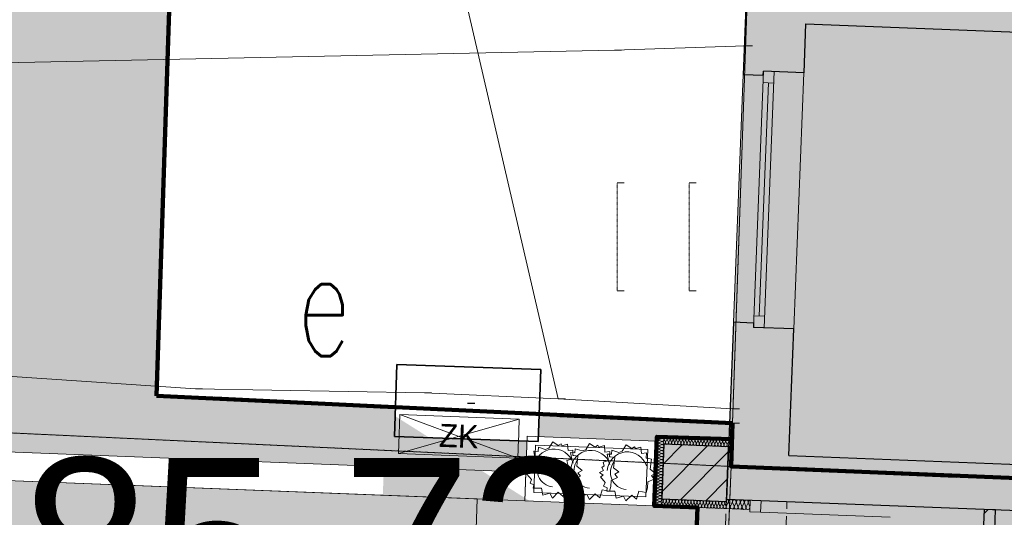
# Model space of a CAD drawing. Extents: x -280518 to 406552, y -27905 to 3675735.
# Tile 32 of 68: x -138248 to -131409, y 124892 to 128346. Entities that reach past the tile are written whole.
import ezdxf

# ---------------------------------------------------------------- set-up
doc = ezdxf.new("R2010")
doc.units = 0
doc.header["$MEASUREMENT"] = 0
for name, pattern in [('Krawędzie ukryte', [150, 100, -50]), ('L_0_03', [1, 0.5, -0.5]), ('Long Dashed', [2400, 1200, -1200]), ('Wipeout_Contour', [1000, 0, -1000])]:
    doc.linetypes.add(name, pattern=pattern)
for name, color, linetype, lineweight in [('0_Nr_Pióra__7', 7, 'Continuous', 13), ('312_budynek_ewidencyjny_Nr_Pióra__7', 7, 'Continuous', 13), ('ARCH MAPA RUSINOWO_Nr_Pióra__60', 230, 'Continuous', 211), ('Arch opisy_Nr_Pióra__80', 3, 'Continuous', 211), ('Arch schody_Nr_Pióra__21', 7, 'Continuous', 9), ('Arch wyburzenia_Nr_Pióra__46', 5, 'Continuous', 13), ('arch wypelnienia_Nr_Pióra__118', 7, 'Continuous', 211), ('arch wypelnienia_Nr_Pióra__20', 1, 'Continuous', 100), ('arch wypelnienia_Nr_Pióra__55', 214, 'Continuous', 25), ('Arch ściany nośne_Nr_Pióra__21', 7, 'Continuous', 9), ('Arch ściany nośne_Nr_Pióra__27', 7, 'Continuous', 30), ('Drzwi ArchiCAD_Nr_Pióra__27', 7, 'Continuous', 30), ('Drzwi ArchiCAD_Nr_Pióra__5', 7, 'Continuous', 13), ('GES_UrzadzeniaSiecElektroenergetyczna_P_Nr_Pióra__1', 7, 'Continuous', 25), ('ib_Nr_Pióra__7', 7, 'Continuous', 13), ('INWENT OPISY_Nr_Pióra__21', 7, 'Continuous', 9), ('INWENT RZĘDNE_Nr_Pióra__21', 7, 'Continuous', 9), ('INWENT WYPOSAŻENIE_Nr_Pióra__21', 7, 'Continuous', 9), ('INWENT. OKNA_Nr_Pióra__5', 7, 'Continuous', 13), ('INWENT.ŚCIANY_Nr_Pióra__1', 7, 'Continuous', 25), ('Istniejące stropy_Nr_Pióra__5', 7, 'Continuous', 13), ('przewod_elektroenergetyczny_podziemny_Nr_Pióra__7', 7, 'Continuous', 13), ('przewod_wodociagowy_Nr_Pióra__7', 7, 'Continuous', 13), ('szafa_elektroenergetyczna_lub_kontener_Atr17_Nr_Pióra__7', 7, 'Continuous', 13), ('trawnik_Nr_Pióra__7', 7, 'Continuous', 13)]:
    doc.layers.add(name, color=color, linetype=linetype, lineweight=lineweight)
for name, color, linetype, lineweight, true_color in [('218_kontur_uzytku_gruntowego_Nr_Pióra__3', 7, 'Continuous', 13, 0xff6600), ('219_dzialka_ewidencyjna_Nr_Pióra__96', 7, 'Continuous', 13, 0x00d59f), ('Arch ocieplenie_Nr_Pióra__22', 7, 'Continuous', 9, 0x7f7f7f), ('Arch ocieplenie_Nr_Pióra__24', 7, 'Continuous', 9, 0x029e21), ('Arch okna_Nr_Pióra__4', 7, 'Continuous', 9, 0x029e21), ('arch wypelnienia_Nr_Pióra__102', 7, 'Continuous', 9, 0xcccccc), ('arch wypelnienia_Nr_Pióra__4', 7, 'Continuous', 9, 0x029e21), ('arch wypelnienia_Nr_Pióra__76', 7, 'Continuous', 20, 0x00d59f), ('Arch wyposarzenie_Nr_Pióra__4', 7, 'Continuous', 9, 0x029e21)]:
    doc.layers.add(name, color=color, linetype=linetype, lineweight=lineweight, true_color=true_color)
for name, color, linetype in [('Arch ocieplenie', 7, 'Continuous'), ('Arch ściany nośne', 7, 'Continuous'), ('Drzwi ArchiCAD', 7, 'Continuous'), ('GES_UrzadzeniaSiecElektroenergetyczna_P', 7, 'Continuous'), ('INWENT RZĘDNE', 7, 'Continuous')]:
    doc.layers.add(name, color=color, linetype=linetype)
doc.styles.add('GENERATED_STYLE_3', font='txt')
doc.styles.add('GENERATED_STYLE_4', font='txt')
doc.styles.add('GENERATED_STYLE_9', font='Simplex.shx', dxfattribs={"bigfont": 'BIGFONT.SHX'})
pattern_1 = [(45, (0, 0), (-91.92388, 91.92388), [])]

# ---------------------------------------------------------------- blocks, each defined once
blk = doc.blocks.new('Izolacja cieplna 14_25', base_point=(-133772.1, 125449.1))
at = {"layer": 'Arch ocieplenie_Nr_Pióra__24', "linetype": 'Continuous'}
for p, q in [((-133808, 125428.7), (-133788.2, 125419.2)), ((-133787.4, 125438.3), (-133807.9, 125430.5)), ((-133807.2, 125449.6), (-133787.3, 125440.1)), ((-133790.7, 125354.9), (-133811.2, 125347)), ((-133810.5, 125366.1), (-133790.6, 125356.7)), ((-133789.9, 125375.8), (-133810.4, 125367.9)), ((-133789, 125396.6), (-133809.6, 125388.7)), ((-133809.6, 125387), (-133789.8, 125377.5)), ((-133788.2, 125417.5), (-133808.8, 125409.6)), ((-133808.8, 125407.8), (-133789, 125398.4)), ((-133793.1, 125292.4), (-133813.6, 125284.5)), ((-133812.9, 125303.6), (-133793.1, 125294.1)), ((-133792.3, 125313.2), (-133812.8, 125305.3)), ((-133812.1, 125324.4), (-133792.2, 125315)), ((-133791.5, 125334.1), (-133812, 125326.2)), ((-133811.3, 125345.3), (-133791.4, 125335.8)), ((-133816.2, 125220.2), (-133796.3, 125210.7)), ((-133795.6, 125229.8), (-133816.1, 125221.9)), ((-133794.8, 125250.7), (-133815.3, 125242.8)), ((-133815.3, 125241), (-133795.5, 125231.6)), ((-133793.9, 125271.5), (-133814.5, 125263.6)), ((-133814.5, 125261.9), (-133794.7, 125252.4)), ((-133813.7, 125282.7), (-133793.9, 125273.3)), ((-133818.6, 125157.6), (-133798.8, 125148.1)), ((-133798, 125167.2), (-133818.5, 125159.4)), ((-133817.8, 125178.5), (-133797.9, 125169)), ((-133797.2, 125188.1), (-133817.7, 125180.2)), ((-133817, 125199.3), (-133797.1, 125189.8)), ((-133796.4, 125208.9), (-133816.9, 125201.1)), ((-133801.3, 125083.8), (-133821.8, 125075.9)), ((-133800.5, 125104.7), (-133821, 125096.8)), ((-133821, 125095), (-133801.2, 125085.6)), ((-133799.6, 125125.5), (-133820.2, 125117.6)), ((-133820.2, 125115.9), (-133800.4, 125106.4)), ((-133798.8, 125146.4), (-133819.4, 125138.5)), ((-133819.4, 125136.7), (-133799.6, 125127.3)), ((-133824.3, 125011.6), (-133804.5, 125002.2)), ((-133803.7, 125021.3), (-133824.2, 125013.4)), ((-133823.5, 125032.5), (-133803.6, 125023)), ((-133802.9, 125042.1), (-133823.4, 125034.2)), ((-133822.7, 125053.3), (-133802.8, 125043.9)), ((-133802.1, 125063), (-133822.6, 125055.1)), ((-133821.9, 125074.2), (-133802, 125064.7)), ((-133805.3, 124979.6), (-133825.9, 124971.7)), ((-133804.5, 125000.4), (-133825.1, 124992.5)), ((-133825.1, 124990.8), (-133805.3, 124981.3))]:
    blk.add_line(p, q, dxfattribs=at)
for centre, start_param, end_param in [((-133812.6, 125419.3), 1.158003, 5.125183), ((-133811.8, 125440.2), 1.158003, 5.125183), ((-133783.5, 125428.6), 4.299595, 8.266774), ((-133782.7, 125449.5), 4.299596, 6.283185), ((-133815.1, 125356.8), 1.158003, 5.125183), ((-133814.3, 125377.6), 1.158003, 5.125183), ((-133813.5, 125398.5), 1.158003, 5.125183), ((-133786.8, 125345.2), 4.299595, 8.266774), ((-133786, 125366.1), 4.299595, 8.266774), ((-133785.2, 125386.9), 4.299595, 8.266774), ((-133784.3, 125407.8), 4.299595, 8.266774), ((-133818.3, 125273.3), 1.158003, 5.125183), ((-133817.5, 125294.2), 1.158003, 5.125183), ((-133816.7, 125315), 1.158003, 5.125183), ((-133815.9, 125335.9), 1.158003, 5.125183), ((-133789.2, 125282.6), 4.299595, 8.266774), ((-133788.4, 125303.5), 4.299595, 8.266774), ((-133787.6, 125324.4), 4.299595, 8.266774), ((-133820.8, 125210.8), 1.158003, 5.125183), ((-133820, 125231.6), 1.158003, 5.125183), ((-133819.2, 125252.5), 1.158003, 5.125183), ((-133791.7, 125220.1), 4.299595, 8.266774), ((-133790.9, 125240.9), 4.299595, 8.266774), ((-133790, 125261.8), 4.299595, 8.266774), ((-133823.2, 125148.2), 1.158003, 5.125183), ((-133822.4, 125169.1), 1.158003, 5.125183), ((-133821.6, 125189.9), 1.158003, 5.125183), ((-133794.9, 125136.7), 4.299595, 8.266774), ((-133794.1, 125157.5), 4.299595, 8.266774), ((-133793.3, 125178.4), 4.299595, 8.266774), ((-133792.5, 125199.2), 4.299595, 8.266774), ((-133825.7, 125085.7), 1.158003, 5.125183), ((-133824.9, 125106.5), 1.158003, 5.125183), ((-133824.1, 125127.4), 1.158003, 5.125183), ((-133797.4, 125074.1), 4.299595, 8.266774), ((-133796.6, 125095), 4.299595, 8.266774), ((-133795.8, 125115.8), 4.299595, 8.266774), ((-133828.9, 125002.2), 1.158003, 5.125183), ((-133828.1, 125023.1), 1.158003, 5.125183), ((-133827.3, 125043.9), 1.158003, 5.125183), ((-133826.5, 125064.8), 1.158003, 5.125183), ((-133799.8, 125011.5), 4.299595, 8.266774), ((-133799, 125032.4), 4.299595, 8.266774), ((-133798.2, 125053.3), 4.299595, 8.266774), ((-133829.8, 124981.4), 1.158003, 5.125183), ((-133800.6, 124990.7), 4.299595, 8.266774), ((-133801.5, 124969.8), 0, 1.983589)]:
    blk.add_ellipse(centre, major_axis=(10.6, -0.4), ratio=0.981276, start_param=start_param, end_param=end_param, dxfattribs=at)
blk = doc.blocks.new('Izolacja cieplna 14_26', base_point=(-133324.4, 125381.5))
at = {"layer": 'Arch ocieplenie_Nr_Pióra__24', "linetype": 'Continuous'}
for p, q in [((-133763.6, 125413.6), (-133771.8, 125434.1)), ((-133752.2, 125433.4), (-133761.8, 125413.5)), ((-133742.2, 125412.8), (-133750.4, 125433.3)), ((-133730.7, 125432.5), (-133740.4, 125412.7)), ((-133720.8, 125411.9), (-133728.9, 125432.5)), ((-133709.3, 125431.7), (-133719, 125411.9)), ((-133699.4, 125411.1), (-133707.5, 125431.6)), ((-133687.9, 125430.9), (-133697.6, 125411)), ((-133678, 125410.3), (-133686.1, 125430.8)), ((-133666.5, 125430), (-133676.2, 125410.2)), ((-133656.6, 125409.4), (-133664.7, 125429.9)), ((-133645.1, 125429.2), (-133654.8, 125409.3)), ((-133635.2, 125408.6), (-133643.3, 125429.1)), ((-133623.7, 125428.3), (-133633.4, 125408.5)), ((-133613.8, 125407.7), (-133621.9, 125428.3)), ((-133602.3, 125427.5), (-133612, 125407.7)), ((-133592.4, 125406.9), (-133600.5, 125427.4)), ((-133580.9, 125426.7), (-133590.6, 125406.8)), ((-133570.9, 125406.1), (-133579.1, 125426.6)), ((-133559.4, 125425.8), (-133569.1, 125406)), ((-133549.5, 125405.2), (-133557.6, 125425.8)), ((-133538, 125425), (-133547.7, 125405.2)), ((-133528.1, 125404.4), (-133536.2, 125424.9)), ((-133516.6, 125424.2), (-133526.3, 125404.3)), ((-133506.7, 125403.6), (-133514.8, 125424.1)), ((-133495.2, 125423.3), (-133504.9, 125403.5)), ((-133485.3, 125402.7), (-133493.4, 125423.3)), ((-133473.8, 125422.5), (-133483.5, 125402.6)), ((-133463.9, 125401.9), (-133472, 125422.4)), ((-133452.4, 125421.6), (-133462.1, 125401.8)), ((-133442.5, 125401), (-133450.6, 125421.6)), ((-133431, 125420.8), (-133440.7, 125401)), ((-133421.1, 125400.2), (-133429.2, 125420.7)), ((-133409.6, 125420), (-133419.3, 125400.1)), ((-133399.6, 125399.4), (-133407.8, 125419.9)), ((-133388.1, 125419.1), (-133397.8, 125399.3)), ((-133378.2, 125398.5), (-133386.3, 125419.1)), ((-133366.7, 125418.3), (-133376.4, 125398.5)), ((-133356.8, 125397.7), (-133364.9, 125418.2)), ((-133345.3, 125417.5), (-133355, 125397.6)), ((-133335.4, 125396.9), (-133343.5, 125417.4)), ((-133323.9, 125416.6), (-133333.6, 125396.8))]:
    blk.add_line(p, q, dxfattribs=at)
for centre, start_param, end_param in [((-133761.8, 125438), 2.728799, 6.695979), ((-133740.4, 125437.2), 2.728799, 6.695979), ((-133719, 125436.3), 2.728799, 6.695979), ((-133697.6, 125435.5), 2.728799, 6.695979), ((-133676.1, 125434.7), 2.728799, 6.695979), ((-133654.7, 125433.8), 2.728799, 6.695979), ((-133633.3, 125433), 2.728799, 6.695979), ((-133611.9, 125432.2), 2.728799, 6.695979), ((-133590.5, 125431.3), 2.728799, 6.695979), ((-133569.1, 125430.5), 2.728799, 6.695979), ((-133547.7, 125429.6), 2.728799, 6.695979), ((-133526.3, 125428.8), 2.728799, 6.695979), ((-133504.8, 125428), 2.728799, 6.695979), ((-133483.4, 125427.1), 2.728799, 6.695979), ((-133462, 125426.3), 2.728799, 6.695979), ((-133440.6, 125425.5), 2.728799, 6.695979), ((-133419.2, 125424.6), 2.728799, 6.695979), ((-133397.8, 125423.8), 2.728799, 6.695979), ((-133376.4, 125422.9), 2.728799, 6.695979), ((-133355, 125422.1), 2.728799, 6.695979), ((-133333.5, 125421.3), 2.728799, 6.695979), ((-133773.6, 125409.7), 1.570796, 3.554385), ((-133752.2, 125408.9), 5.870392, 9.837571), ((-133730.8, 125408), 5.870392, 9.837571), ((-133709.4, 125407.2), 5.870392, 9.837571), ((-133688, 125406.4), 5.870392, 9.837571), ((-133666.6, 125405.5), 5.870392, 9.837571), ((-133645.1, 125404.7), 5.870392, 9.837571), ((-133623.7, 125403.9), 5.870392, 9.837571), ((-133602.3, 125403), 5.870392, 9.837571), ((-133580.9, 125402.2), 5.870392, 9.837571), ((-133559.5, 125401.4), 5.870392, 9.837571), ((-133538.1, 125400.5), 5.870392, 9.837571), ((-133516.7, 125399.7), 5.870392, 9.837571), ((-133495.3, 125398.8), 5.870392, 9.837571), ((-133473.9, 125398), 5.870392, 9.837571), ((-133452.4, 125397.2), 5.870392, 9.837571), ((-133431, 125396.3), 5.870392, 9.837571), ((-133409.6, 125395.5), 5.870392, 9.837571), ((-133388.2, 125394.7), 5.870392, 9.837571), ((-133366.8, 125393.8), 5.870392, 9.837571), ((-133345.4, 125393), 5.870392, 9.837571), ((-133324, 125392.1), 5.870392, 7.853982)]:
    blk.add_ellipse(centre, major_axis=(-10.7, 0.4), ratio=0.992498, start_param=start_param, end_param=end_param, dxfattribs=at)
blk = doc.blocks.new('Izolacja cieplna 14_27', base_point=(-133339.2, 125001.8))
at = {"layer": 'Arch ocieplenie_Nr_Pióra__24', "linetype": 'Continuous'}
for p, q in [((-133779.7, 125004.1), (-133789.4, 124984.3)), ((-133769.7, 124983.5), (-133777.9, 125004)), ((-133758.2, 125003.3), (-133767.9, 124983.4)), ((-133748.3, 124982.7), (-133756.4, 125003.2)), ((-133736.8, 125002.4), (-133746.5, 124982.6)), ((-133726.9, 124981.8), (-133735, 125002.4)), ((-133715.4, 125001.6), (-133725.1, 124981.8)), ((-133705.5, 124981), (-133713.6, 125001.5)), ((-133694, 125000.8), (-133703.7, 124980.9)), ((-133684.1, 124980.2), (-133692.2, 125000.7)), ((-133672.6, 124999.9), (-133682.3, 124980.1)), ((-133662.7, 124979.3), (-133670.8, 124999.9)), ((-133651.2, 124999.1), (-133660.9, 124979.3)), ((-133641.3, 124978.5), (-133649.4, 124999)), ((-133629.8, 124998.3), (-133639.5, 124978.4)), ((-133619.9, 124977.6), (-133628, 124998.2)), ((-133608.4, 124997.4), (-133618.1, 124977.6)), ((-133598.4, 124976.8), (-133606.6, 124997.3)), ((-133586.9, 124996.6), (-133596.6, 124976.7)), ((-133577, 124976), (-133585.1, 124996.5)), ((-133565.5, 124995.7), (-133575.2, 124975.9)), ((-133555.6, 124975.1), (-133563.7, 124995.7)), ((-133544.1, 124994.9), (-133553.8, 124975.1)), ((-133534.2, 124974.3), (-133542.3, 124994.8)), ((-133522.7, 124994.1), (-133532.4, 124974.2)), ((-133512.8, 124973.5), (-133520.9, 124994)), ((-133501.3, 124993.2), (-133511, 124973.4)), ((-133491.4, 124972.6), (-133499.5, 124993.2)), ((-133479.9, 124992.4), (-133489.6, 124972.6)), ((-133470, 124971.8), (-133478.1, 124992.3)), ((-133458.5, 124991.6), (-133468.2, 124971.7)), ((-133448.6, 124971), (-133456.7, 124991.5)), ((-133437.1, 124990.7), (-133446.8, 124970.9)), ((-133427.1, 124970.1), (-133435.3, 124990.7)), ((-133415.6, 124989.9), (-133425.3, 124970)), ((-133405.7, 124969.3), (-133413.8, 124989.8)), ((-133394.2, 124989), (-133403.9, 124969.2)), ((-133384.3, 124968.4), (-133392.4, 124989)), ((-133372.8, 124988.2), (-133382.5, 124968.4)), ((-133362.9, 124967.6), (-133371, 124988.1)), ((-133351.4, 124987.4), (-133361.1, 124967.5)), ((-133341.5, 124966.8), (-133349.6, 124987.3))]:
    blk.add_line(p, q, dxfattribs=at)
for centre, start_param, end_param in [((-133789.3, 125008.8), 2.7288, 4.712389), ((-133767.9, 125007.9), 2.7288, 6.695979), ((-133746.5, 125007.1), 2.7288, 6.695979), ((-133725.1, 125006.2), 2.7288, 6.695979), ((-133703.6, 125005.4), 2.7288, 6.695979), ((-133682.2, 125004.6), 2.7288, 6.695979), ((-133660.8, 125003.7), 2.7288, 6.695979), ((-133639.4, 125002.9), 2.7288, 6.695979), ((-133618, 125002.1), 2.7288, 6.695979), ((-133596.6, 125001.2), 2.7288, 6.695979), ((-133575.2, 125000.4), 2.7288, 6.695979), ((-133779.7, 124979.6), 5.870392, 9.837571), ((-133758.3, 124978.8), 5.870392, 9.837571), ((-133736.9, 124978), 5.870392, 9.837571), ((-133715.5, 124977.1), 5.870392, 9.837571), ((-133694.1, 124976.3), 5.870392, 9.837571), ((-133672.6, 124975.4), 5.870392, 9.837571), ((-133651.2, 124974.6), 5.870392, 9.837571), ((-133629.8, 124973.8), 5.870392, 9.837571), ((-133608.4, 124972.9), 5.870392, 9.837571), ((-133587, 124972.1), 5.870392, 9.837571), ((-133565.6, 124971.3), 5.870392, 9.837571), ((-133553.8, 124999.6), 2.7288, 6.695979), ((-133544.2, 124970.4), 5.870392, 9.837571), ((-133532.3, 124998.7), 2.7288, 6.695979), ((-133522.8, 124969.6), 5.870392, 9.837571), ((-133510.9, 124997.9), 2.7288, 6.695979), ((-133501.4, 124968.7), 5.870392, 9.837571), ((-133489.5, 124997), 2.7288, 6.695979), ((-133479.9, 124967.9), 5.870392, 9.837571), ((-133468.1, 124996.2), 2.7288, 6.695979), ((-133458.5, 124967.1), 5.870392, 9.837571), ((-133446.7, 124995.4), 2.7288, 6.695979), ((-133437.1, 124966.2), 5.870392, 9.837571), ((-133425.3, 124994.5), 2.7288, 6.695979), ((-133415.7, 124965.4), 5.870392, 9.837571), ((-133403.9, 124993.7), 2.7288, 6.695979), ((-133394.3, 124964.6), 5.870392, 9.837571), ((-133382.5, 124992.9), 2.7288, 6.695979), ((-133372.9, 124963.7), 5.870392, 9.837571), ((-133361, 124992), 2.7288, 6.695979), ((-133351.5, 124962.9), 5.870392, 9.837571), ((-133339.6, 124991.2), 4.712389, 6.695979)]:
    blk.add_ellipse(centre, major_axis=(-10.7, 0.4), ratio=0.992498, start_param=start_param, end_param=end_param, dxfattribs=at)
blk = doc.blocks.new('Izolacja cieplna 14_37', base_point=(-133173.8, 125010.4))
at = {"layer": 'Arch ocieplenie_Nr_Pióra__22', "linetype": 'Continuous'}
for p, q in [((-133326.8, 124997), (-133339.3, 124971.2)), ((-133314.1, 124970.2), (-133324.5, 124996.9)), ((-133299.3, 124995.9), (-133311.8, 124970.1)), ((-133286.6, 124969.1), (-133297, 124995.8)), ((-133271.8, 124994.8), (-133284.3, 124969)), ((-133259.1, 124968), (-133269.5, 124994.7)), ((-133244.4, 124993.7), (-133256.8, 124967.9)), ((-133231.7, 124966.9), (-133242.1, 124993.6)), ((-133216.9, 124992.7), (-133229.3, 124966.9)), ((-133204.2, 124965.9), (-133214.6, 124992.6)), ((-133189.4, 124991.6), (-133201.9, 124965.8)), ((-133176.7, 124964.8), (-133187.1, 124991.5))]:
    blk.add_line(p, q, dxfattribs=at)
for centre, start_param, end_param in [((-133339.2, 125003), 1.158004, 3.141593), ((-133311.7, 125001.9), 1.158004, 5.125183), ((-133284.2, 125000.8), 1.158004, 5.125183), ((-133256.7, 124999.8), 1.158004, 5.125183), ((-133229.3, 124998.7), 1.158004, 5.125183), ((-133201.8, 124997.6), 1.158004, 5.125183), ((-133326.9, 124965.1), 4.299595, 8.266775), ((-133299.4, 124964), 4.299595, 8.266775), ((-133271.9, 124963), 4.299595, 8.266775), ((-133244.5, 124961.9), 4.299595, 8.266775), ((-133217, 124960.8), 4.299595, 8.266775), ((-133189.5, 124959.8), 4.299595, 8.266775), ((-133174.3, 124996.5), 3.141593, 5.125182)]:
    blk.add_ellipse(centre, major_axis=(-0.5, -13.8), ratio=0.994634, start_param=start_param, end_param=end_param, dxfattribs=at)
blk = doc.blocks.new('D1 Drzwi proste 14_3')
at = {"layer": 'Drzwi ArchiCAD_Nr_Pióra__27', "linetype": 'Continuous'}
for p, q in [((-510, 0), (-510, -80)), ((510, 0), (510, -80))]:
    blk.add_line(p, q, dxfattribs=at)
at = {"layer": 'Drzwi ArchiCAD_Nr_Pióra__5', "linetype": 'Continuous'}
for p, q in [((450, 0), (450, 900)), ((-450, 0), (-510, 0)), ((-510, 0), (-510, -80)), ((-450, -80), (-450, 0)), ((510, 0), (450, 0)), ((450, 0), (450, -80)), ((510, -80), (510, 0)), ((-510, -80), (-450, -80)), ((450, -80), (510, -80))]:
    blk.add_line(p, q, dxfattribs=at)
blk.add_arc((450, 0), 900, 90, 180, dxfattribs=at)
blk = doc.blocks.new('Ściana_32', base_point=(-131470.1, 124943.8))
at = {"layer": 'Arch ściany nośne_Nr_Pióra__21', "linetype": 'Continuous'}
h = blk.add_hatch(dxfattribs=at)
h.set_pattern_fill('Common_Brick', color=256, style=0, pattern_type=2)
h.set_pattern_definition(pattern_1)
h.paths.add_polyline_path([(-131575.4, 124297.4), (-131495.5, 124294.3), (-131470.1, 124943.8), (-131550, 124946.9)], flags=0)
h = blk.add_hatch(dxfattribs=at)
h.set_pattern_fill('Common_Brick', color=256, style=0, pattern_type=2)
h.set_pattern_definition(pattern_1)
h.paths.add_polyline_path([(-131645.7, 122498.8), (-131565.8, 122495.6), (-131535.3, 123275), (-131615.2, 123278.2)], flags=0)
at = {"layer": 'Arch ściany nośne_Nr_Pióra__27', "linetype": 'Continuous'}
for p, q in [((-131550, 124946.9), (-131575.4, 124297.4)), ((-131470.1, 124943.8), (-131550, 124946.9)), ((-131495.5, 124294.3), (-131470.1, 124943.8)), ((-131495.5, 124294.3), (-131575.4, 124297.4)), ((-131615.2, 123278.2), (-131645.7, 122498.8)), ((-131535.3, 123275), (-131615.2, 123278.2)), ((-131565.8, 122495.6), (-131535.3, 123275)), ((-131645.7, 122498.8), (-131565.8, 122495.6))]:
    blk.add_line(p, q, dxfattribs=at)
at = {"layer": 'Drzwi ArchiCAD', "color": 8, "linetype": 'Continuous', "lineweight": 13, "true_color": 0x7f7f7f, "xscale": -1, "zscale": 1000, "rotation": -92.23843489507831}
blk.add_blockref('D1 Drzwi proste 14_3', (-131515.4, 123784.6), dxfattribs=at)
blk = doc.blocks.new('Ściana_62', base_point=(-133339.2, 125001.8))
at = {"layer": 'Arch ściany nośne_Nr_Pióra__21', "linetype": 'Continuous'}
h = blk.add_hatch(dxfattribs=at)
h.set_pattern_fill('Common_Brick', color=256, style=0, pattern_type=2)
h.set_pattern_definition(pattern_1)
h.paths.add_polyline_path([(-133324.4, 125381.5), (-133774, 125399.1), (-133788.9, 125019.4), (-133339.2, 125001.8)], flags=0)
at = {"layer": 'Arch ściany nośne_Nr_Pióra__27', "linetype": 'Continuous'}
for p, q in [((-133774, 125399.1), (-133788.9, 125019.4)), ((-133324.4, 125381.5), (-133774, 125399.1)), ((-133339.2, 125001.8), (-133324.4, 125381.5)), ((-133788.9, 125019.4), (-133339.2, 125001.8))]:
    blk.add_line(p, q, dxfattribs=at)
blk = doc.blocks.new('Koty wysokościowe_21', base_point=(-134464.7, 123618.3))
at = {"layer": 'INWENT RZĘDNE_Nr_Pióra__21', "linetype": 'Continuous'}
for points in [[(-134464.7, 123618.3), (-133864.7, 123618.3), (-133910.4, 123847.9), (-134040.4, 124042.6), (-134235.1, 124172.6), (-134464.7, 124218.3)], [(-134464.7, 123618.3), (-135064.7, 123618.3), (-135019, 123388.7), (-134889, 123194), (-134694.3, 123064), (-134464.7, 123018.3)]]:
    blk.add_hatch(color=256, dxfattribs=at).paths.add_polyline_path(points, flags=0)
for p, q in [((-134464.7, 122418.3), (-134464.7, 124818.3)), ((-135664.7, 123618.3), (-133264.7, 123618.3))]:
    blk.add_line(p, q, dxfattribs=at)
blk.add_circle((-134464.7, 123618.3), 600, dxfattribs=at)
at = {"layer": 'INWENT RZĘDNE_Nr_Pióra__21', "insert": (-138238.1, 123880.3), "char_height": 1200, "attachment_point": 7, "style": 'GENERATED_STYLE_4'}
blk.add_mtext('{85,73}', dxfattribs=at)

msp = doc.modelspace()

# ---------------------------------------------------------------- hatches: boundary and pattern name
at = {"layer": 'arch wypelnienia_Nr_Pióra__102', "linetype": 'Continuous', "lineweight": 0, "true_color": 0x666666}
msp.add_hatch(color=251, dxfattribs=at).paths.add_polyline_path([(-113561.6, 108425.8), (-113551.8, 108676.5), (-113901.5, 108690.2), (-113911.3, 108440.4), (-114810.6, 108475.5), (-115709.9, 108510.7), (-116609.2, 108545.8), (-117508.5, 108581), (-121105.8, 108721.6), (-121164.4, 107222.7), (-117267.3, 107070.4), (-113620.1, 106927.8), (-113420.3, 106920), (-113687.6, 100080.2), (-113713, 99430.7, -0.414214), (-117408.2, 96042.5), (-142349.1, 97017.4, -0.415696), (-144269.9, 99084), (-144003.5, 105898.8), (-141945.1, 105818.3), (-141745.2, 105810.5), (-138197.9, 105671.8), (-138217.6, 105167.2), (-137018.6, 105120.3), (-137018.4, 105125.3), (-134320.4, 105019.9), (-134242.3, 107018.4), (-141686.6, 107309.3), (-143944.9, 107397.6), (-143655.1, 114812), (-141396.8, 114723.7), (-137849.5, 114585), (-137869.3, 114080.4), (-136670.2, 114033.5), (-136670, 114038.5), (-133972, 113933.1), (-133893.9, 115931.6), (-141338.2, 116222.5), (-143596.5, 116310.8), (-143351.8, 122571), (-141093.5, 122482.8), (-136247.2, 122293.3), (-136247, 122298.3), (-133649, 122196.8), (-133541, 124959.7), (-141185.2, 125258.5), (-143243.6, 125338.9), (-143148.5, 127772.1), (-144437.5, 127822.4), (-145510.4, 100373.4), (-145600.4, 100376.9), (-145726.5, 97149.4), (-150632.8, 97341.2), (-150686.7, 95962.2), (-143692, 95688.8), (-135138.6, 95354.5), (-135352.1, 89891.7), (-133973.7, 89824.7), (-133759.6, 95300.6), (-117402.1, 94661.2, 0.414214), (-112274.1, 99374.5), (-111777.7, 112074.8), (-112986.8, 112122.1), (-112447, 125931.5), (-119221.8, 126196.3), (-119261.6, 125177.1), (-113925.7, 124968.5), (-113986.6, 123409.7), (-116404.8, 123504.2), (-116385.1, 124008.9), (-117584.2, 124055.7), (-117584.3, 124050.7), (-120502.1, 124164.8), (-120580.2, 122166.3), (-114045.2, 121910.9), (-114408.1, 112628), (-114425.7, 112178.3), (-115325, 112213.4), (-116224.3, 112248.6), (-117123.6, 112283.8), (-118022.9, 112318.9), (-119461.8, 112375.1), (-120960.7, 112433.7), (-121088.2, 109171.2), (-113344.1, 108868.5), (-113361.7, 108418)], flags=0)
at = {"layer": 'arch wypelnienia_Nr_Pióra__4', "linetype": 'Continuous', "lineweight": 0, "true_color": 0x014f10}
msp.add_hatch(color=108, dxfattribs=at).paths.add_polyline_path([(-171129.6, 92333.2), (-167658.9, 92164.3, 0.417012), (-165052.8, 94551.4), (-164925.2, 97559.6), (-161128.1, 97411.1), (-161274.5, 93664, 0.414214), (-159978.3, 92262.3, 0.414214), (-155990.9, 95959.4), (-155139.4, 117742.7), (-154867.9, 124687.4), (-159864.1, 124882.7), (-159754.8, 127680.6), (-154758.6, 127485.3), (-154727.3, 128284.7), (-143086.2, 127829.7), (-143175.8, 125536.4), (-141117.4, 125456), (-134732.3, 125206.4), (-134722.5, 125456.2), (-133823.2, 125421), (-133822, 125451), (-133322.4, 125431.5), (-133317.9, 125546.1), (-137297.6, 125735.1), (-136417.6, 152485.1), (-165957.6, 147155.1), (-167117.6, 146075.1), (-168671.5, 125239.9), (-155202.5, 124234.4), (-157212.6, 97309.3), (-170683.1, 98314.9)], flags=0)
at = {"layer": 'arch wypelnienia_Nr_Pióra__76', "linetype": 'Continuous', "lineweight": 0, "true_color": 0x006a4f}
msp.add_hatch(color=116, dxfattribs=at).paths.add_polyline_path([(-133307.6, 125245.1), (-133301.3, 125433.7), (-133322.4, 125431.5), (-132952.7, 134889.3), (-126667.5, 134643.6), (-126541.8, 137861.1), (-120116.7, 137610), (-120547.1, 128135.7), (-126847.6, 128305.1), (-126947.6, 124985.1)], flags=0)

# ---------------------------------------------------------------- linework, layer by layer
at = {"layer": '0_Nr_Pióra__7', "linetype": 'Continuous'}
for p, q in [((-133207.6, 128165.1), (-133157.6, 128165.1)), ((-134117.6, 128135.1), (-134067.6, 128135.1)), ((-134098.6, 127214.1), (-134048.6, 127214.1)), ((-133598.6, 127214.1), (-133548.6, 127214.1)), ((-134098.6, 126464.1), (-134048.6, 126464.1)), ((-133598.6, 126464.1), (-133548.6, 126464.1)), ((-137027.6, 125785.1), (-136977.6, 125785.1)), ((-134507.6, 125715.1), (-134457.6, 125715.1)), ((-133297.6, 125645.1), (-133247.6, 125645.1)), ((-133297.6, 125545.1), (-133247.6, 125545.1)), ((-133297.6, 125545.1), (-133247.6, 125545.1)), ((-133307.6, 125245.1), (-133257.6, 125245.1))]:
    msp.add_line(p, q, dxfattribs=at)
at = {"layer": '218_kontur_uzytku_gruntowego_Nr_Pióra__3', "linetype": 'L_0_03', "flags": 128}
for points in [[(-136417.6, 152485.1), (-137297.6, 125735.1)], [(-137297.6, 125735.1), (-136417.6, 152485.1)], [(-133297.6, 125545.1), (-133307.6, 125245.1)], [(-133307.6, 125245.1), (-133297.6, 125545.1)], [(-133307.6, 125245.1), (-126947.6, 124985.1)], [(-126947.6, 124985.1), (-133307.6, 125245.1)]]:
    msp.add_lwpolyline(points, dxfattribs=at)
at = {"layer": '219_dzialka_ewidencyjna_Nr_Pióra__96', "linetype": 'Continuous', "flags": 128}
for points in [[(-137297.6, 125735.1), (-136417.6, 152485.1)], [(-133307.6, 125245.1), (-133297.6, 125545.1)], [(-133307.6, 125245.1), (-126947.6, 124985.1)]]:
    msp.add_lwpolyline(points, dxfattribs=at)
at = {"layer": '312_budynek_ewidencyjny_Nr_Pióra__7', "linetype": 'Continuous', "flags": 128}
for points in [[(-133297.6, 125545.1), (-132967.6, 134995.1)], [(-133307.6, 125245.1), (-133297.6, 125545.1)], [(-134277.6, 100995.1), (-133307.6, 125245.1)], [(-133307.6, 125245.1), (-126947.6, 124985.1)], [(-126947.6, 124985.1), (-133307.6, 125245.1)]]:
    msp.add_lwpolyline(points, dxfattribs=at)
at = {"layer": 'ARCH MAPA RUSINOWO_Nr_Pióra__60', "linetype": 'Continuous', "flags": 128}
for points in [[(-137297.6, 125735.1), (-136472.6, 150813.2)], [(-133307.6, 125245.1), (-133297.6, 125545.1)], [(-126947.6, 124985.1), (-133307.6, 125245.1)]]:
    msp.add_lwpolyline(points, dxfattribs=at)
at = {"layer": 'Arch okna_Nr_Pióra__4', "linetype": 'Continuous'}
for p, q in [((-133173.8, 125010.4), (-133176.9, 124930.4)), ((-133098.8, 125007.4), (-133101.9, 124927.5)), ((-133101.9, 124927.5), (-133176.9, 124930.4)), ((-133101.9, 124927.5), (-132202.6, 124892.3))]:
    msp.add_line(p, q, dxfattribs=at)
at = {"layer": 'Arch opisy_Nr_Pióra__80', "linetype": 'Long Dashed'}
for p, q in [((-137297.6, 125735.1), (-136417.6, 152485.1)), ((-133307.6, 125245.1), (-133297.6, 125545.1)), ((-126947.6, 124985.1), (-133307.6, 125245.1))]:
    msp.add_line(p, q, dxfattribs=at)
at = {"layer": 'Arch schody_Nr_Pióra__21', "linetype": 'Continuous'}
for p, q in [((-133898.4, 125033.7), (-133885.5, 125363.4)), ((-133840.8, 124971.4), (-133823.2, 125421)), ((-134740.1, 125006.5), (-143183.7, 125336.6)), ((-135069.9, 125019.4), (-141185.2, 125258.5)), ((-134740.1, 125006.5), (-134732.3, 125206.4)), ((-135116.7, 123820.3), (-135069.9, 125019.4)), ((-134677.8, 125064.1), (-133898.4, 125033.7)), ((-134740.1, 125006.5), (-133840.8, 124971.4))]:
    msp.add_line(p, q, dxfattribs=at)
at = {"layer": 'Arch wyburzenia_Nr_Pióra__46', "linetype": 'Continuous'}
for p, q in [((-133840.8, 124971.4), (-133822, 125451)), ((-133822, 125451), (-133322.4, 125431.5)), ((-133176.3, 124945.4), (-133840.8, 124971.4))]:
    msp.add_line(p, q, dxfattribs=at)
at = {"layer": 'Arch wyposarzenie_Nr_Pióra__4', "linetype": 'Continuous'}
for p, q in [((-134647.5, 125349.4), (-134645.6, 125378.1)), ((-134645.6, 125378.1), (-134597.4, 125363.1)), ((-134597.4, 125363.1), (-134572.7, 125371.5)), ((-134572.7, 125371.5), (-134545.6, 125415.2)), ((-134545.6, 125415.2), (-134507.4, 125389.9)), ((-134507.4, 125389.9), (-134488.1, 125401.9)), ((-134488.1, 125401.9), (-134481, 125389.2)), ((-134481, 125389.2), (-134443.1, 125399.6)), ((-134443.1, 125399.6), (-134438.8, 125354.8)), ((-134438.8, 125354.8), (-134405.5, 125358.6)), ((-134405.5, 125358.6), (-134406.6, 125322.3)), ((-134391.6, 125339.4), (-134389.8, 125368.1)), ((-134389.8, 125368.1), (-134341.5, 125353.1)), ((-134341.5, 125353.1), (-134316.8, 125361.5)), ((-134316.8, 125361.5), (-134289.7, 125405.2)), ((-134289.7, 125405.2), (-134251.5, 125379.9)), ((-134251.5, 125379.9), (-134232.2, 125391.9)), ((-134232.2, 125391.9), (-134225.1, 125379.2)), ((-134225.1, 125379.2), (-134187.2, 125389.6)), ((-134187.2, 125389.6), (-134183, 125344.8)), ((-134137.3, 125329.5), (-134135.5, 125358.1)), ((-134135.5, 125358.1), (-134087.2, 125343.1)), ((-134062.5, 125351.5), (-134035.4, 125395.2)), ((-134035.4, 125395.2), (-133997.2, 125370)), ((-133997.2, 125370), (-133977.9, 125382)), ((-133977.9, 125382), (-133970.8, 125369.2)), ((-133970.8, 125369.2), (-133932.9, 125379.7)), ((-133932.9, 125379.7), (-133928.7, 125334.9)), ((-134704.9, 125296.1), (-134669.2, 125306.6)), ((-134697.9, 125269.2), (-134704.9, 125296.1)), ((-134677.2, 125351.1), (-134647.5, 125349.4)), ((-134669.2, 125306.6), (-134677.2, 125351.1)), ((-134449, 125286.1), (-134413.3, 125296.6)), ((-134442.1, 125259.2), (-134449, 125286.1)), ((-134421.3, 125341.1), (-134391.6, 125339.4)), ((-134413.3, 125296.6), (-134421.3, 125341.1)), ((-134406.6, 125322.3), (-134399.7, 125321.6)), ((-134399.7, 125321.6), (-134370.7, 125316.5)), ((-134370.7, 125316.5), (-134379.2, 125246.6)), ((-134194.7, 125276.1), (-134159, 125286.6)), ((-134183, 125344.8), (-134149.6, 125348.6)), ((-134167, 125331.2), (-134137.3, 125329.5)), ((-134159, 125286.6), (-134167, 125331.2)), ((-134149.6, 125348.6), (-134150.7, 125312.3)), ((-134150.7, 125312.3), (-134143.8, 125311.6)), ((-134143.8, 125311.6), (-134114.8, 125306.5)), ((-134114.8, 125306.5), (-134123.3, 125236.6)), ((-134087.2, 125343.1), (-134062.5, 125351.5)), ((-133928.7, 125334.9), (-133895.3, 125338.6)), ((-133895.3, 125338.6), (-133896.4, 125302.4)), ((-133896.4, 125302.4), (-133889.5, 125301.7)), ((-133889.5, 125301.7), (-133860.5, 125296.5)), ((-133860.5, 125296.5), (-133869, 125226.6)), ((-134731.6, 125223.7), (-134704.3, 125238.1)), ((-134705.5, 125204.5), (-134731.6, 125223.7)), ((-134715.9, 125258.8), (-134697.9, 125269.2)), ((-134704.3, 125238.1), (-134715.9, 125258.8)), ((-134475.7, 125213.7), (-134448.4, 125228.1)), ((-134460, 125248.8), (-134442.1, 125259.2)), ((-134448.4, 125228.1), (-134460, 125248.8)), ((-134379.2, 125246.6), (-134342.1, 125217.3)), ((-134342.1, 125217.3), (-134371.1, 125201.7)), ((-134221.5, 125203.7), (-134194.1, 125218.2)), ((-134205.7, 125238.9), (-134187.8, 125249.3)), ((-134194.1, 125218.2), (-134205.7, 125238.9)), ((-134187.8, 125249.3), (-134194.7, 125276.1)), ((-134123.3, 125236.6), (-134086.2, 125207.3)), ((-133869, 125226.6), (-133832, 125197.4)), ((-134724.8, 125192.3), (-134705.5, 125204.5)), ((-134692.8, 125154.9), (-134724.8, 125192.3)), ((-134703.3, 125128.5), (-134692.8, 125154.9)), ((-134449.6, 125194.5), (-134475.7, 125213.7)), ((-134468.9, 125182.3), (-134449.6, 125194.5)), ((-134437, 125144.9), (-134468.9, 125182.3)), ((-134394.8, 125157.5), (-134397.7, 125116.2)), ((-134352.5, 125177.4), (-134394.8, 125157.5)), ((-134371.1, 125201.7), (-134352.5, 125177.4)), ((-134195.3, 125184.6), (-134221.5, 125203.7)), ((-134214.6, 125172.3), (-134195.3, 125184.6)), ((-134182.7, 125134.9), (-134214.6, 125172.3)), ((-134096.6, 125167.4), (-134138.9, 125147.5)), ((-134086.2, 125207.3), (-134115.2, 125191.7)), ((-134115.2, 125191.7), (-134096.6, 125167.4)), ((-133842.4, 125157.4), (-133884.6, 125137.6)), ((-133832, 125197.4), (-133860.9, 125181.7)), ((-133860.9, 125181.7), (-133842.4, 125157.4)), ((-134677, 125117.6), (-134703.3, 125128.5)), ((-134681, 125094.5), (-134677, 125117.6)), ((-134624.5, 125093.6), (-134681, 125094.5)), ((-134615.7, 125045.6), (-134624.5, 125093.6)), ((-134458.5, 125093.6), (-134474.1, 125037)), ((-134407.7, 125084.5), (-134458.5, 125093.6)), ((-134447.5, 125118.5), (-134437, 125144.9)), ((-134421.1, 125107.6), (-134447.5, 125118.5)), ((-134425.1, 125084.5), (-134421.1, 125107.6)), ((-134368.6, 125083.6), (-134425.1, 125084.5)), ((-134397.7, 125116.2), (-134407.7, 125084.5)), ((-134359.9, 125035.6), (-134368.6, 125083.6)), ((-134202.6, 125083.6), (-134218.2, 125026.9)), ((-134151.8, 125074.5), (-134202.6, 125083.6)), ((-134193.2, 125108.5), (-134182.7, 125134.9)), ((-134166.8, 125097.7), (-134193.2, 125108.5)), ((-134170.8, 125074.5), (-134166.8, 125097.7)), ((-134141.8, 125106.2), (-134151.8, 125074.5)), ((-134138.9, 125147.5), (-134141.8, 125106.2)), ((-133887.5, 125096.3), (-133897.5, 125064.5)), ((-133884.6, 125137.6), (-133887.5, 125096.3)), ((-134565.3, 125059.8), (-134615.7, 125045.6)), ((-134547.4, 125025.7), (-134565.3, 125059.8)), ((-134507.6, 125065.9), (-134547.4, 125025.7)), ((-134474.1, 125037), (-134507.6, 125065.9)), ((-134309.4, 125049.8), (-134359.9, 125035.6)), ((-134291.5, 125015.7), (-134309.4, 125049.8)), ((-134251.7, 125055.9), (-134291.5, 125015.7)), ((-134218.2, 125026.9), (-134251.7, 125055.9)), ((-134114.3, 125073.6), (-134170.8, 125074.5)), ((-134105.6, 125025.6), (-134114.3, 125073.6)), ((-134055.1, 125039.8), (-134105.6, 125025.6)), ((-134037.2, 125005.7), (-134055.1, 125039.8)), ((-133997.4, 125045.9), (-134037.2, 125005.7)), ((-133963.9, 125017), (-133997.4, 125045.9)), ((-133948.3, 125073.7), (-133963.9, 125017)), ((-133897.5, 125064.5), (-133948.3, 125073.7))]:
    msp.add_line(p, q, dxfattribs=at)
for centre, major_axis, start_param, end_param in [((-134537.5, 125223.8), (-5.6, -142.5), 1.927535, 4.652962), ((-134281.7, 125213.8), (-5.6, -142.5), 1.927535, 4.652962), ((-134537.5, 125223.8), (-4.7, -119.3), 4.078423, 6.243896), ((-134281.7, 125213.8), (-4.7, -119.3), 4.078423, 6.243896), ((-134027.4, 125203.8), (-5.6, -142.5), 1.927535, 4.652962), ((-134027.4, 125203.8), (-4.7, -119.3), 4.078423, 6.243896)]:
    msp.add_ellipse(centre, major_axis=major_axis, ratio=0.982005, start_param=start_param, end_param=end_param, dxfattribs=at)
at = {"layer": 'INWENT WYPOSAŻENIE_Nr_Pióra__21', "linetype": 'Continuous'}
msp.add_line((-135617.9, 125336.1), (-134788.5, 125303.6), dxfattribs=at)
at = {"layer": 'INWENT. OKNA_Nr_Pióra__5', "linetype": 'Continuous'}
for p, q in [((-133290.6, 126245.9), (-133223.4, 127964.5)), ((-133151.9, 126210.4), (-133082.4, 127989.1)), ((-133076.9, 126207.5), (-133007.4, 127986.1)), ((-132872.1, 126199.5), (-132802.6, 127978.1)), ((-133111.3, 126288.9), (-133048, 127907.7)), ((-133010.5, 127906.2), (-133085.5, 127909.1)), ((-133073.8, 126287.4), (-133148.7, 126290.4))]:
    msp.add_line(p, q, dxfattribs=at)
at = {"layer": 'INWENT.ŚCIANY_Nr_Pióra__1', "linetype": 'Continuous'}
for p, q in [((-133176.2, 129173.6), (-133223.4, 127964.5)), ((-132789.3, 128317.9), (-132802.6, 127978.1)), ((-132789.3, 128317.9), (-129631.7, 128194.4)), ((-133083.5, 127959.1), (-133223.4, 127964.5)), ((-133083.5, 127959.1), (-133082.4, 127989.1)), ((-132802.6, 127978.1), (-133082.4, 127989.1)), ((-133290.6, 126245.9), (-133338.6, 125016.8)), ((-133150.7, 126240.4), (-133290.6, 126245.9)), ((-133150.7, 126240.4), (-133151.9, 126210.4)), ((-132872.1, 126199.5), (-133151.9, 126210.4)), ((-132906.5, 125320.1), (-132872.1, 126199.5)), ((-132906.5, 125320.1), (-130438.3, 125223.7)), ((-126743.7, 124759), (-133338.6, 125016.8))]:
    msp.add_line(p, q, dxfattribs=at)
at = {"layer": 'Istniejące stropy_Nr_Pióra__5', "linetype": 'Krawędzie ukryte'}
for p, q in [((-133434.3, 122568.7), (-133338.6, 125016.8)), ((-133014.6, 122552.3), (-132919, 125000.4))]:
    msp.add_line(p, q, dxfattribs=at)
at = {"layer": 'przewod_elektroenergetyczny_podziemny_Nr_Pióra__7', "linetype": 'Continuous', "flags": 128}
msp.add_lwpolyline([(-133297.6, 125645.1), (-134507.6, 125715.1)], dxfattribs=at)
at = {"layer": 'przewod_wodociagowy_Nr_Pióra__7', "linetype": 'Continuous', "flags": 128}
msp.add_lwpolyline([(-172437.6, 127515.1), (-164297.6, 127685.1), (-151007.6, 127785.1), (-134117.6, 128135.1), (-133207.6, 128165.1)], dxfattribs=at)
at = {"layer": 'trawnik_Nr_Pióra__7', "linetype": 'L_0_03', "flags": 128}
for points in [[(-134098.6, 126464.1), (-134098.6, 127214.1)], [(-133598.6, 126464.1), (-133598.6, 127214.1)]]:
    msp.add_lwpolyline(points, dxfattribs=at)

# ---------------------------------------------------------------- block references
at = {"layer": 'Arch ocieplenie', "color": 104, "linetype": 'Continuous', "lineweight": 9, "true_color": 0x029e21}
for name, p in [('Izolacja cieplna 14_25', (-133772.1, 125449.1)), ('Izolacja cieplna 14_26', (-133324.4, 125381.5)), ('Izolacja cieplna 14_27', (-133339.2, 125001.8)), ('Izolacja cieplna 14_37', (-133173.8, 125010.4))]:
    msp.add_blockref(name, p, dxfattribs=at)
at = {"layer": 'Arch ściany nośne'}
for name, p in [('Ściana_62', (-133339.2, 125001.8)), ('Ściana_32', (-131470.1, 124943.8))]:
    msp.add_blockref(name, p, dxfattribs=at)

# ---------------------------------------------------------------- texts
at = {"layer": 'szafa_elektroenergetyczna_lub_kontener_Atr17_Nr_Pióra__7', "linetype": 'Continuous', "insert": (-136323.6, 126760.3), "char_height": 750, "attachment_point": 1, "style": 'GENERATED_STYLE_9'}
msp.add_mtext('{\\W0.660000x;e}', dxfattribs=at)

# ---------------------------------------------------------------- next in the draw order: wipeouts: each hides what was drawn before it
at = {"color": 254, "linetype": 'Wipeout_Contour', "lineweight": 0, "ltscale": 738203.948276}
msp.add_wipeout([(-134629.2, 125917.5), (-135628.6, 125952.4), (-135646, 125452.7), (-134646.6, 125417.8)], dxfattribs=at).dxf.layer = 'GES_UrzadzeniaSiecElektroenergetyczna_P'

# ---------------------------------------------------------------- next in the draw order: hatches: boundary and pattern name
at = {"layer": 'arch wypelnienia_Nr_Pióra__20', "linetype": 'Continuous', "lineweight": 0, "true_color": 0x3f0000}
msp.add_hatch(color=18, dxfattribs=at).paths.add_polyline_path([(-134749.1, 101734.1), (-134781.5, 100904.8), (-121131.9, 100371.2), (-121099.5, 101200.6), (-121399.3, 101212.3), (-121106.3, 108706.6), (-120960.3, 112433.7), (-118922.2, 112354.1), (-118780.3, 115985), (-120814.6, 116060.8), (-120368.9, 127572.2), (-120069.2, 127560.5), (-120050.4, 128040.1), (-120550, 128059.6), (-120547.1, 128135.7), (-126847.6, 128305.1), (-126947.6, 124985.1), (-133307.6, 125245.1), (-133301.3, 125433.7), (-133822, 125451), (-133840.8, 124971.4), (-133541, 124959.7), (-134449.3, 101722.4)], flags=0)
at = {"layer": 'arch wypelnienia_Nr_Pióra__55', "linetype": 'Continuous'}
msp.add_hatch(color=256, dxfattribs=at).paths.add_polyline_path([(-133799.9, 124433.8), (-135790.9, 123385.8), (-135703.1, 125634.1)], flags=0)

# ---------------------------------------------------------------- next in the draw order: linework, layer by layer
at = {"layer": '0_Nr_Pióra__7', "linetype": 'Continuous'}
msp.add_line((-135437.6, 125755.1), (-135387.6, 125755.1), dxfattribs=at)
at = {"layer": '218_kontur_uzytku_gruntowego_Nr_Pióra__3', "linetype": 'L_0_03', "flags": 128}
for points in [[(-137297.6, 125735.1), (-133297.6, 125545.1)], [(-133297.6, 125545.1), (-137297.6, 125735.1)]]:
    msp.add_lwpolyline(points, dxfattribs=at)
at = {"layer": '219_dzialka_ewidencyjna_Nr_Pióra__96', "linetype": 'Continuous', "flags": 128}
msp.add_lwpolyline([(-137297.6, 125735.1), (-133297.6, 125545.1)], dxfattribs=at)
at = {"layer": 'ARCH MAPA RUSINOWO_Nr_Pióra__60', "linetype": 'Continuous', "flags": 128}
msp.add_lwpolyline([(-137297.6, 125735.1), (-133297.6, 125545.1)], dxfattribs=at)
at = {"layer": 'Arch opisy_Nr_Pióra__80', "linetype": 'Long Dashed'}
msp.add_line((-133297.6, 125545.1), (-137297.6, 125735.1), dxfattribs=at)
at = {"layer": 'Arch schody_Nr_Pióra__21', "linetype": 'Continuous'}
for p, q in [((-134732.3, 125206.4), (-143175.8, 125536.4)), ((-134740.1, 125006.5), (-134722.5, 125456.2)), ((-133823.2, 125421), (-134722.5, 125456.2)), ((-134664.9, 125393.9), (-134677.8, 125064.1)), ((-133885.5, 125363.4), (-134664.9, 125393.9))]:
    msp.add_line(p, q, dxfattribs=at)
at = {"layer": 'arch wypelnienia_Nr_Pióra__118', "linetype": 'Continuous', "flags": 128}
msp.add_lwpolyline([(-134749.1, 101734.1), (-134781.5, 100904.8), (-121131.9, 100371.2), (-121099.5, 101200.6), (-121399.3, 101212.3), (-121106.3, 108706.6), (-120960.3, 112433.7), (-118922.2, 112354.1), (-118780.3, 115985), (-120814.6, 116060.8), (-120368.9, 127572.2), (-120069.2, 127560.5), (-120050.4, 128040.1), (-120550, 128059.6), (-120547.1, 128135.7), (-126847.6, 128305.1), (-126947.6, 124985.1), (-133307.6, 125245.1), (-133301.3, 125433.7), (-133822, 125451), (-133840.8, 124971.4), (-133541, 124959.7), (-134449.3, 101722.4)], close=True, dxfattribs=at)
at = {"layer": 'GES_UrzadzeniaSiecElektroenergetyczna_P_Nr_Pióra__1', "linetype": 'Continuous'}
msp.add_line((-135137.6, 125685.1), (-135087.6, 125685.1), dxfattribs=at)
at = {"layer": 'GES_UrzadzeniaSiecElektroenergetyczna_P_Nr_Pióra__1', "linetype": 'Continuous', "flags": 128}
for points in [[(-134629.2, 125917.5), (-135628.6, 125952.4), (-135646, 125452.7), (-134646.6, 125417.8)], [(-134629.2, 125917.5), (-134646.6, 125417.8), (-135646, 125452.7), (-135628.6, 125952.4)]]:
    msp.add_lwpolyline(points, close=True, dxfattribs=at)
at = {"layer": 'ib_Nr_Pióra__7', "linetype": 'Continuous', "flags": 128}
msp.add_lwpolyline([(-133427.6, 122365.1), (-140077.6, 122665.1), (-140058.5, 123032.1), (-139903.6, 123031.1), (-139844.6, 125136.1), (-139987.4, 125140.6), (-139967.6, 125555.1), (-133307.6, 125245.1)], close=True, dxfattribs=at)
at = {"layer": 'INWENT WYPOSAŻENIE_Nr_Pióra__21', "linetype": 'Continuous'}
for p, q in [((-135607.4, 125605.9), (-135617.9, 125336.1)), ((-134778, 125573.4), (-135617.9, 125336.1)), ((-135607.4, 125605.9), (-134788.5, 125303.6)), ((-134778, 125573.4), (-135607.4, 125605.9)), ((-134788.5, 125303.6), (-134778, 125573.4))]:
    msp.add_line(p, q, dxfattribs=at)
at = {"layer": 'przewod_elektroenergetyczny_podziemny_Nr_Pióra__7', "linetype": 'Continuous', "flags": 128}
for points in [[(-97697.6, 154305.1), (-99837.6, 155085.1), (-105327.6, 154545.1), (-117187.6, 153005.1), (-117817.6, 152725.1), (-119657.6, 148465.1), (-127227.6, 147135.1), (-134547.6, 142745.1), (-134927.6, 135005.1), (-136407.6, 133895.1), (-134507.6, 125715.1)], [(-134507.6, 125715.1), (-135437.6, 125755.1), (-137027.6, 125785.1), (-142847.6, 126175.1)]]:
    msp.add_lwpolyline(points, dxfattribs=at)
at = {"layer": 'trawnik_Nr_Pióra__7', "linetype": 'L_0_03', "flags": 128}
msp.add_lwpolyline([(-140287.6, 126525.1), (-140567.6, 145295.1), (-140697.6, 147865.1), (-131797.6, 148915.1), (-125767.6, 149945.1), (-118497.6, 151365.1), (-116757.6, 150005.1), (-116977.6, 149145.1), (-120717.6, 146625.1), (-121477.6, 146175.1), (-127307.6, 146175.1), (-133027.6, 142595.1), (-132917.6, 136055.1), (-132967.6, 134995.1), (-133297.6, 125545.1), (-133307.6, 125245.1), (-139967.6, 125555.1)], close=True, dxfattribs=at)

# ---------------------------------------------------------------- next in the draw order: block references
at = {"layer": 'INWENT RZĘDNE'}
msp.add_blockref('Koty wysokościowe_21', (-134464.7, 123618.3), dxfattribs=at)

# ---------------------------------------------------------------- next in the draw order: texts
at = {"layer": 'INWENT OPISY_Nr_Pióra__21', "linetype": 'Continuous', "insert": (-135194.8, 125536.4), "char_height": 160, "attachment_point": 2, "rotation": 357.76157, "style": 'GENERATED_STYLE_3'}
msp.add_mtext('{ZK}', dxfattribs=at)

doc.saveas('drawing.dxf')
